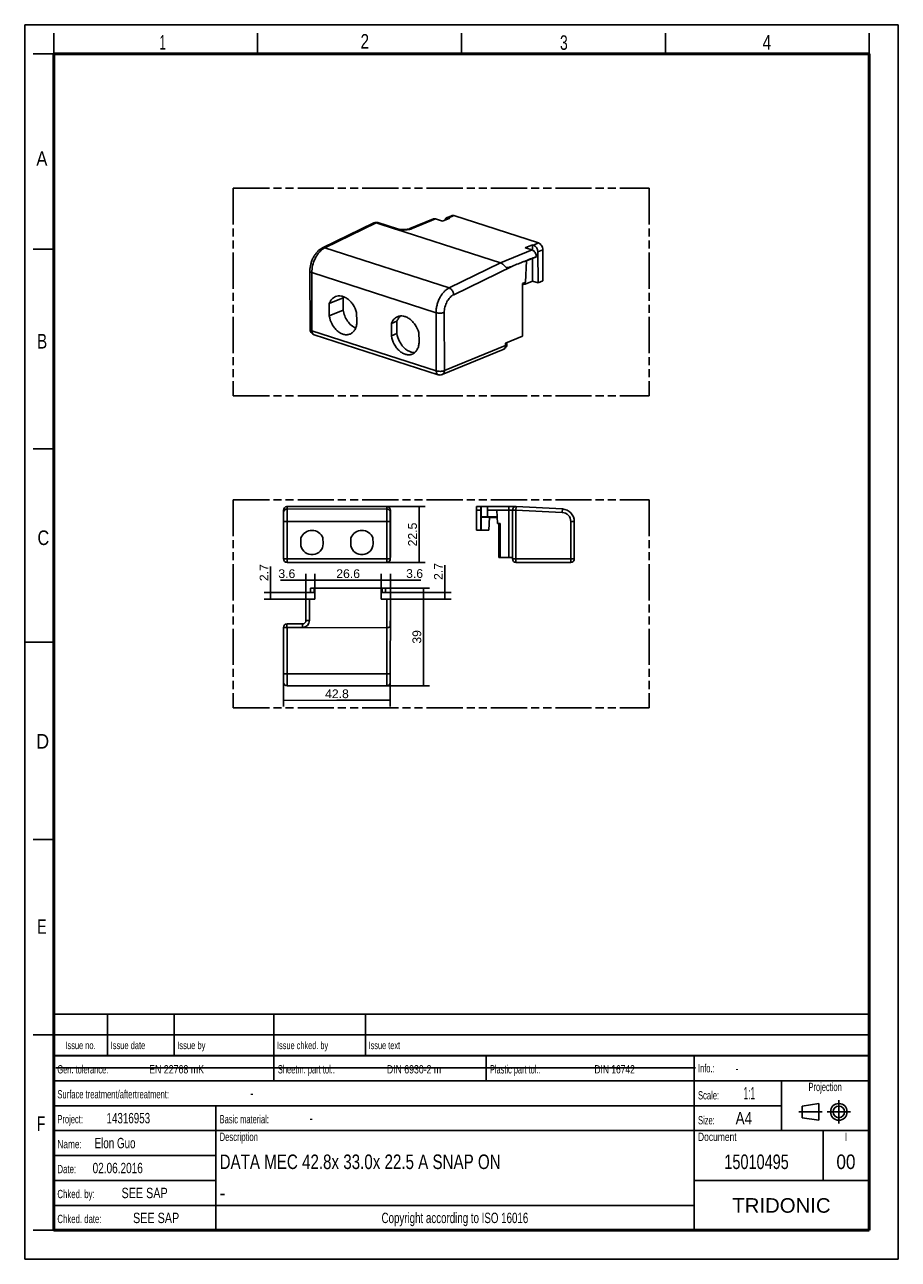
# Model space of a CAD drawing. Header units: millimetres. Extents: x 0 to 210, y 0 to 297.
import ezdxf
from ezdxf.enums import TextEntityAlignment as Align

# ---------------------------------------------------------------- set-up
doc = ezdxf.new("R2010")
doc.units = ezdxf.units.MM
doc.header["$LTSCALE"] = 19.36
doc.linetypes.add('CENTER', pattern=[0.6, 0.375, -0.075, 0.075, -0.075])
doc.linetypes.add('PHANTOM', pattern=[0.8, 0.45, -0.05, 0.1, -0.05, 0.1, -0.05])
doc.layers.get('0').update_dxf_attribs({"linetype": 'CONTINUOUS'})
for name, color, linetype in [('DEFAULT_1', 7, 'CENTER'), ('DEFAULT_3', 7, 'PHANTOM'), ('Z_DIM_2D', 7, 'CONTINUOUS'), ('Z_NOTICE', 7, 'CONTINUOUS')]:
    doc.layers.add(name, color=color, linetype=linetype)
doc.styles.get("Standard").update_dxf_attribs({"font": 'txt', "width": 0.7})
doc.styles.add('TEXTSTYLE_2', font='txt', dxfattribs={"width": 0.75})
doc.styles.add('TEXTSTYLE_3', font='helveticaneueltw1g-ltcn.otf')
doc.styles.add('TEXTSTYLE_4', font='arial.ttf')
doc.dimstyles.new('DIMSTYLE_1', dxfattribs={"dimtxt": 2.1, "dimasz": 3.5, "dimexe": 1.5, "dimexo": 0, "dimgap": 0.525, "dimtad": 1, "dimdec": 0, "dimlfac": 1.666667, "dimdsep": 46, "dimtxsty": 'TEXTSTYLE_3', "dimcen": 0.09, "dimclrt": 5, "dimadec": 0, "dimazin": 0, "dimtp": 0.3, "dimtm": 0.3, "dimtfac": 1, "dimtdec": 0, "dimtofl": 0, "dimtmove": 0, "dimatfit": 3, "dimfxl": 1, "dimtolj": 1, "dimarcsym": 0})
doc.dimstyles.new('DIMSTYLE_2', dxfattribs={"dimtxt": 2.1, "dimasz": 3.5, "dimexe": 1.5, "dimexo": 0, "dimgap": 0.525, "dimtad": 1, "dimdec": 1, "dimlfac": 1.666667, "dimdsep": 46, "dimtxsty": 'TEXTSTYLE_3', "dimcen": 0.09, "dimclrt": 5, "dimadec": 0, "dimazin": 0, "dimtp": 0.3, "dimtm": 0.3, "dimtfac": 1, "dimtdec": 1, "dimtofl": 0, "dimtmove": 0, "dimatfit": 3, "dimfxl": 1, "dimtolj": 1, "dimarcsym": 0})
doc.dimstyles.new('DIMSTYLE_3', dxfattribs={"dimtxt": 2.1, "dimasz": 3.5, "dimexe": 1.5, "dimexo": 0, "dimgap": 0.525, "dimtad": 1, "dimdec": 1, "dimlfac": 1.666667, "dimdsep": 46, "dimtxsty": 'TEXTSTYLE_3', "dimcen": 0.09, "dimclrt": 5, "dimadec": 0, "dimazin": 0, "dimtp": 0.1, "dimtm": 0.1, "dimtfac": 1, "dimtdec": 1, "dimtofl": 0, "dimtmove": 0, "dimatfit": 3, "dimfxl": 1, "dimtolj": 1, "dimarcsym": 0})
doc.dimstyles.new('DIMSTYLE_4', dxfattribs={"dimtxt": 2.1, "dimasz": 3.5, "dimexe": 1.5, "dimexo": 0, "dimgap": 0.525, "dimtad": 1, "dimdec": 1, "dimlfac": 1.666667, "dimdsep": 46, "dimtxsty": 'TEXTSTYLE_3', "dimcen": 0.09, "dimclrt": 5, "dimadec": 0, "dimazin": 0, "dimtp": 0.2, "dimtm": 0.2, "dimtfac": 1, "dimtdec": 1, "dimtofl": 0, "dimtmove": 0, "dimatfit": 3, "dimfxl": 1, "dimtolj": 1, "dimarcsym": 0})

# ---------------------------------------------------------------- blocks, each defined once
blk = doc.blocks.new('PROJEKTIONSMETHODE_BL0', base_point=(192.31, 35.47))
at = {"color": 2, "linetype": 'CONTINUOUS'}
for p, q in [((186.91, 36.87), (190.91, 37.47)), ((186.91, 34.07), (186.91, 36.87)), ((190.91, 37.47), (190.91, 33.47)), ((190.91, 33.47), (186.91, 34.07))]:
    blk.add_line(p, q, dxfattribs=at)
for radius in [2, 1.4]:
    blk.add_circle((195.71, 35.47), radius, dxfattribs=at)
at = {"layer": 'DEFAULT_1', "color": 2, "linetype": 'CENTER'}
for p, q in [((195.71, 38.27), (195.71, 32.67)), ((191.71, 35.47), (186.11, 35.47)), ((192.91, 35.47), (198.5, 35.47))]:
    blk.add_line(p, q, dxfattribs=at)
blk = doc.blocks.new('*D0')
at = {"layer": 'Z_DIM_2D', "color": 2, "linetype": 'CONTINUOUS'}
for p, q in [((85.93, 161.48), (97.34, 161.48)), ((95.84, 161.48), (95.84, 149.73)), ((95.84, 137.97), (95.84, 149.73)), ((87.04, 137.97), (97.34, 137.97))]:
    blk.add_line(p, q, dxfattribs=at)
at = {"layer": 'Z_DIM_2D', "color": 5, "linetype": 'CONTINUOUS', "style": 'TEXTSTYLE_3'}
blk.add_text('39', height=2.1, rotation=90, dxfattribs=at).set_placement((95.31, 149.73), align=Align.CENTER)
blk = doc.blocks.new('_NONE')
blk = doc.blocks.new('*D1')
at = {"layer": 'Z_DIM_2D', "color": 2, "linetype": 'CONTINUOUS'}
for p, q in [((62.22, 140.86), (62.23, 132.96)), ((87.88, 140.86), (87.89, 132.98)), ((62.23, 134.46), (75.06, 134.47)), ((87.89, 134.48), (75.06, 134.47))]:
    blk.add_line(p, q, dxfattribs=at)
at = {"layer": 'Z_DIM_2D', "color": 5, "linetype": 'CONTINUOUS', "style": 'TEXTSTYLE_3'}
blk.add_text('42.8', height=2.1, dxfattribs=at).set_placement((75.06, 134.99), align=Align.CENTER)
blk = doc.blocks.new('*D2')
at = {"layer": 'Z_DIM_2D', "color": 2, "linetype": 'CONTINUOUS'}
for p, q in [((59.1, 159.59), (59.1, 166.67)), ((69.78, 160.39), (57.6, 160.39)), ((59.1, 160.39), (59.1, 159.59)), ((69.78, 158.8), (57.6, 158.8)), ((59.1, 158.8), (59.1, 159.59))]:
    blk.add_line(p, q, dxfattribs=at)
at = {"layer": 'Z_DIM_2D', "color": 5, "linetype": 'CONTINUOUS', "style": 'TEXTSTYLE_3'}
blk.add_text('2.7', height=2.1, rotation=90, dxfattribs=at).set_placement((58.58, 163.14))
blk = doc.blocks.new('*D3')
at = {"layer": 'Z_DIM_2D', "color": 2, "linetype": 'CONTINUOUS'}
for p, q in [((68.7, 163.37), (61.52, 163.37)), ((67.61, 158.8), (67.61, 164.87)), ((67.61, 163.37), (68.7, 163.37)), ((69.78, 163.37), (68.7, 163.37)), ((69.78, 158.8), (69.78, 164.87))]:
    blk.add_line(p, q, dxfattribs=at)
at = {"layer": 'Z_DIM_2D', "color": 5, "linetype": 'CONTINUOUS', "style": 'TEXTSTYLE_3'}
blk.add_text('3.6', height=2.1, dxfattribs=at).set_placement((65.05, 163.89), align=Align.RIGHT)
blk = doc.blocks.new('*D4')
at = {"layer": 'Z_DIM_2D', "color": 2, "linetype": 'CONTINUOUS'}
for p, q in [((87.05, 181.08), (96.3, 181.08)), ((94.8, 181.08), (94.8, 174.36)), ((94.8, 167.64), (94.8, 174.36)), ((87.04, 167.64), (96.3, 167.64))]:
    blk.add_line(p, q, dxfattribs=at)
at = {"layer": 'Z_DIM_2D', "color": 5, "linetype": 'CONTINUOUS', "style": 'TEXTSTYLE_3'}
blk.add_text('22.5', height=2.1, rotation=90, dxfattribs=at).set_placement((94.27, 174.36), align=Align.CENTER)
blk = doc.blocks.new('*D5')
at = {"layer": 'Z_DIM_2D', "color": 2, "linetype": 'CONTINUOUS'}
for p, q in [((69.78, 160.39), (69.78, 164.87)), ((69.78, 163.37), (77.75, 163.37)), ((85.72, 163.37), (77.75, 163.37)), ((85.72, 160.39), (85.72, 164.87))]:
    blk.add_line(p, q, dxfattribs=at)
at = {"layer": 'Z_DIM_2D', "color": 5, "linetype": 'CONTINUOUS', "style": 'TEXTSTYLE_3'}
blk.add_text('26.6', height=2.1, dxfattribs=at).set_placement((77.75, 163.89), align=Align.CENTER)
blk = doc.blocks.new('*D6')
at = {"layer": 'Z_DIM_2D', "color": 2, "linetype": 'CONTINUOUS'}
for p, q in [((101.01, 159.59), (101.01, 166.95)), ((85.72, 160.39), (102.51, 160.39)), ((101.01, 160.39), (101.01, 159.59)), ((85.72, 158.8), (102.51, 158.8)), ((101.01, 158.8), (101.01, 159.59))]:
    blk.add_line(p, q, dxfattribs=at)
at = {"layer": 'Z_DIM_2D', "color": 5, "linetype": 'CONTINUOUS', "style": 'TEXTSTYLE_3'}
blk.add_text('2.7', height=2.1, rotation=90, dxfattribs=at).set_placement((100.49, 163.43))
blk = doc.blocks.new('*D7')
at = {"layer": 'Z_DIM_2D', "color": 2, "linetype": 'CONTINUOUS'}
for p, q in [((85.72, 163.4), (80.72, 163.4)), ((80.72, 163.4), (86.81, 163.4)), ((85.72, 160.39), (85.72, 164.9)), ((95.22, 163.39), (86.81, 163.4)), ((87.9, 158.8), (87.9, 164.89)), ((87.9, 163.39), (95.22, 163.39))]:
    blk.add_line(p, q, dxfattribs=at)
at = {"layer": 'Z_DIM_2D', "color": 5, "linetype": 'CONTINUOUS', "style": 'TEXTSTYLE_3'}
blk.add_text('3.6', height=2.1, dxfattribs=at).set_placement((91.69, 163.92))

msp = doc.modelspace()

# ---------------------------------------------------------------- linework, layer by layer
at = {"color": 2, "linetype": 'CONTINUOUS'}
for p, q in [((0, 0), (0, 297)), ((0, 297), (210, 297)), ((210, 0), (210, 297)), ((7, 290), (7, 295)), ((56, 290), (56, 295)), ((105, 290), (105, 295)), ((154, 290), (154, 295)), ((203, 290), (203, 295)), ((7, 290), (2, 290)), ((7, 243), (2, 243)), ((7, 195), (2, 195)), ((0, 148.5), (7, 148.5)), ((7, 101), (2, 101)), ((6.914, 48.96), (6.914, 58.96)), ((6.914, 58.96), (202.914, 58.96)), ((19.914, 48.96), (19.914, 58.96)), ((35.914, 48.96), (35.914, 58.96)), ((59.914, 48.96), (59.914, 58.96)), ((81.914, 48.96), (81.914, 58.96)), ((202.914, 48.96), (202.914, 58.96)), ((7, 54), (2, 54)), ((6.914, 53.96), (202.914, 53.96)), ((6.914, 6.96), (6.914, 48.96)), ((6.914, 48.96), (202.914, 48.96)), ((6.914, 48.96), (202.914, 48.96)), ((59.914, 42.96), (59.914, 48.96)), ((110.914, 42.96), (110.914, 48.96)), ((160.914, 6.96), (160.914, 48.96)), ((202.914, 6.96), (202.914, 48.96)), ((6.914, 42.96), (202.914, 42.96)), ((181.914, 30.96), (181.914, 42.96)), ((6.914, 36.96), (181.914, 36.96)), ((45.914, 6.96), (45.914, 36.96)), ((6.914, 30.96), (202.914, 30.96)), ((191.914, 18.96), (191.914, 30.96)), ((6.914, 24.96), (45.914, 24.96)), ((6.914, 18.96), (45.914, 18.96)), ((160.914, 18.96), (202.914, 18.96)), ((6.914, 12.96), (160.914, 12.96)), ((7, 7), (2, 7)), ((6.914, 6.96), (202.914, 6.96)), ((0, 0), (210, 0))]:
    msp.add_line(p, q, dxfattribs=at)
at = {"color": 7, "linetype": 'CONTINUOUS'}
for p, q in [((92.587, 247.935), (98.253, 250.277)), ((98.784, 250.286), (100.442, 249.751)), ((100.442, 249.751), (102.206, 250.481)), ((101.426, 250.558), (102.626, 251.054)), ((101.949, 250.564), (101.949, 250.375)), ((102.206, 250.481), (101.949, 250.564)), ((103.157, 251.063), (123.521, 244.489)), ((71.593, 243.292), (83.923, 249.304)), ((84.461, 249.316), (114.372, 239.677)), ((84.895, 249.398), (89.599, 247.88)), ((122.051, 244.071), (120.291, 243.344)), ((122.313, 243.99), (122.051, 244.071)), ((122.051, 244.071), (122.055, 242.764)), ((120.291, 243.344), (121.955, 242.806)), ((123.005, 241.166), (120.591, 240.17)), ((122.06, 240.776), (122.075, 235.322)), ((123.379, 242.356), (123.399, 234.91)), ((124.571, 242.849), (124.591, 235.402)), ((68.588, 223.757), (68.55, 237.746)), ((120.418, 235.072), (120.592, 240.17)), ((119.65, 234.755), (120.418, 235.072)), ((119.684, 222.078), (119.65, 234.755)), ((119.959, 234.464), (119.947, 234.878)), ((120.292, 234.601), (120.291, 235.02)), ((120.315, 234.594), (120.313, 235.029)), ((122.075, 235.322), (120.315, 234.594)), ((123.399, 234.91), (122.075, 235.322)), ((124.591, 235.402), (123.399, 234.91)), ((119.959, 234.464), (119.65, 234.563)), ((119.959, 234.464), (120.292, 234.601)), ((120.292, 234.601), (120.315, 234.594)), ((73.211, 229.922), (73.206, 226.973)), ((73.211, 229.922), (76.534, 231.296)), ((76.534, 231.296), (76.529, 228.346)), ((73.206, 226.973), (76.529, 228.346)), ((79.862, 225.581), (79.778, 227.803)), ((88.156, 225.098), (88.151, 222.148)), ((88.156, 225.098), (89.485, 225.647)), ((89.485, 225.647), (89.48, 222.698)), ((94.807, 220.756), (94.722, 222.978)), ((99.418, 212.789), (69.558, 222.428)), ((88.151, 222.148), (89.48, 222.698)), ((119.684, 222.078), (115.584, 220.386)), ((115.914, 220.163), (115.913, 220.522)), ((115.041, 218.876), (100.382, 212.827)), ((62.212, 168.481), (62.212, 180.24)), ((62.223, 168.481), (62.221, 179.656)), ((62.991, 181.078), (87.051, 181.078)), ((87.882, 179.655), (87.88, 168.481)), ((87.897, 180.238), (87.892, 180.323)), ((87.894, 168.829), (87.895, 180.238)), ((87.897, 180.238), (87.895, 180.238)), ((108.601, 181.078), (108.601, 175.438)), ((108.601, 181.078), (118.025, 181.078)), ((109.678, 180.238), (109.678, 175.438)), ((109.692, 181.078), (109.692, 175.438)), ((113.539, 178.659), (109.692, 178.588)), ((109.692, 178.578), (113.54, 178.65)), ((111.695, 178.558), (109.692, 178.558)), ((111.285, 178.617), (111.285, 181.078)), ((113.461, 180.238), (111.285, 180.238)), ((111.586, 175.438), (111.695, 178.558)), ((111.691, 178.438), (113.543, 178.438)), ((113.631, 177.001), (113.461, 180.238)), ((113.546, 178.327), (113.539, 178.659)), ((113.546, 178.327), (113.562, 178.31)), ((113.563, 178.301), (113.546, 178.317)), ((117.241, 168.481), (117.241, 180.238)), ((118.081, 181.078), (118.146, 181.078)), ((129.27, 180.495), (118.146, 181.078)), ((129.226, 179.656), (129.27, 180.495)), ((87.88, 177.498), (87.04, 177.498)), ((87.894, 177.001), (87.895, 177.001)), ((111.586, 175.438), (108.601, 175.438)), ((113.631, 177.001), (114.324, 177.001)), ((113.983, 177.001), (113.983, 168.829)), ((114.324, 168.829), (114.324, 177.001)), ((132.113, 168.481), (132.113, 177.499)), ((66.415, 173.57), (66.405, 171.666)), ((71.751, 172.154), (71.688, 173.57)), ((78.415, 173.57), (78.405, 171.666)), ((83.751, 172.154), (83.688, 173.57)), ((62.212, 168.481), (62.223, 168.481)), ((63.052, 167.641), (87.051, 167.641)), ((87.879, 168.447), (87.88, 168.481)), ((87.891, 168.481), (87.88, 168.481)), ((87.891, 168.481), (87.891, 168.829)), ((114.294, 168.829), (113.983, 168.829)), ((117.241, 168.829), (114.324, 168.829)), ((118.081, 167.641), (131.273, 167.641)), ((68.736, 160.406), (68.736, 161.482)), ((68.736, 161.482), (86.767, 161.482)), ((69.576, 160.391), (68.736, 160.406)), ((69.782, 160.391), (69.576, 160.391)), ((69.782, 158.798), (69.782, 160.391)), ((86.767, 160.406), (85.721, 160.387)), ((85.721, 160.387), (85.721, 158.798)), ((86.767, 161.482), (86.767, 160.406)), ((67.611, 153.682), (67.611, 158.798)), ((67.611, 158.798), (69.782, 158.798)), ((85.721, 158.798), (87.897, 158.798)), ((87.897, 158.798), (87.88, 138.81)), ((62.215, 152.069), (62.212, 152.026)), ((62.212, 152.026), (62.212, 152.001)), ((62.223, 138.81), (62.212, 152.001)), ((63.052, 152.842), (66.771, 152.842)), ((63.052, 151.938), (87.051, 151.958)), ((87.04, 137.971), (63.063, 137.971)), ((7.468, 46.042), (161.268, 46.042))]:
    msp.add_line(p, q, dxfattribs=at)
at = {"color": 9, "linetype": 'CONTINUOUS'}
for p, q in [((93.118, 247.944), (98.784, 250.286)), ((101.949, 250.564), (103.157, 251.063)), ((72.154, 243.315), (84.461, 249.316)), ((89.165, 247.85), (84.457, 249.37)), ((123.521, 244.489), (122.313, 243.99)), ((102.019, 233.672), (72.154, 243.315)), ((114.379, 239.675), (121.955, 242.806)), ((124.571, 242.849), (123.379, 242.356)), ((114.372, 239.677), (102.019, 233.672)), ((117.247, 238.922), (103.117, 232.053)), ((69.057, 223.376), (69.02, 237.365)), ((98.881, 227.724), (69.02, 237.365)), ((98.881, 227.724), (98.918, 213.736)), ((100.856, 227.77), (100.894, 213.783)), ((68.588, 223.757), (68.588, 223.756)), ((98.918, 213.736), (69.057, 223.376)), ((115.585, 219.846), (100.894, 213.783)), ((115.585, 219.846), (115.584, 220.386)), ((62.221, 179.656), (62.212, 180.24)), ((63.061, 180.495), (63.052, 181.078)), ((87.042, 180.494), (63.061, 180.495)), ((87.042, 180.494), (87.04, 177.498)), ((87.051, 181.078), (87.042, 180.494)), ((87.892, 180.323), (87.882, 179.655)), ((109.678, 180.238), (108.601, 180.238)), ((113.461, 180.238), (117.241, 180.238)), ((116.401, 181.078), (116.401, 168.829)), ((117.241, 180.24), (118.082, 180.24)), ((118.081, 167.641), (118.082, 180.24)), ((118.082, 180.24), (118.125, 181.076)), ((129.226, 179.656), (118.082, 180.24)), ((62.223, 177.499), (87.04, 177.498)), ((63.063, 167.641), (63.063, 177.499)), ((87.04, 177.498), (87.04, 167.641)), ((114.011, 168.829), (114.011, 177.001)), ((114.281, 168.829), (114.281, 177.001)), ((131.273, 177.499), (132.113, 177.499)), ((131.273, 167.641), (131.273, 177.499)), ((62.223, 168.481), (87.88, 168.481)), ((114.011, 168.841), (113.983, 168.841)), ((114.294, 168.841), (114.281, 168.841)), ((117.241, 168.481), (132.113, 168.481)), ((69.576, 160.391), (69.576, 161.482)), ((85.927, 161.482), (85.927, 160.391)), ((68.451, 153.682), (68.451, 158.798)), ((87.057, 151.958), (87.057, 158.798)), ((66.771, 152.002), (62.991, 152.002)), ((63.061, 140.814), (63.052, 151.938)), ((66.771, 152.842), (66.771, 152.002)), ((67.611, 153.682), (68.451, 153.682)), ((87.051, 151.958), (87.042, 140.814)), ((87.042, 140.814), (63.061, 140.814)), ((87.042, 140.814), (87.04, 137.971))]:
    msp.add_line(p, q, dxfattribs=at)
at = {"color": 7, "linetype": 'CONTINUOUS'}
for points, const_width in [([(7, 7), (7, 290)], 0.7), ([(7, 290), (203, 290)], 0.7), ([(203, 7), (203, 290)], 0.7), ([(7, 49), (203, 49)], 0.5), ([(7, 7), (203, 7)], 0.7)]:
    msp.add_lwpolyline(points, dxfattribs=dict(at, const_width=const_width))
msp.add_lwpolyline([(115.041, 218.876), (115.067, 218.887), (115.255, 218.986), (115.424, 219.109), (115.572, 219.254), (115.696, 219.418), (115.793, 219.597), (115.862, 219.786), (115.903, 219.98), (115.914, 220.163)], dxfattribs=at)
for centre, radius, start, end in [((84.539, 248.039), 1.407, 100.77043, 115.95634), ((84.536, 248.047), 1.399, 92.91491, 100.73067), ((84.536, 248.039), 1.407, 77.20961, 92.87979), ((84.722, 248.864), 0.561, 72.11, 77.15092), ((79.906, 230.078), 3.586, 155.64518, 160.14009), ((69.988, 223.761), 1.4, 180.16729, 252.19238), ((99.848, 214.122), 1.401, 252.11896, 292.40132), ((63.052, 180.24), 0.84, 94.17725, 179.99727), ((63.061, 179.655), 0.84, 89.96168, 179.95183), ((87.057, 180.238), 0.84, 5.82183, 90.00001), ((118.081, 180.238), 0.84, 90, 180), ((129.113, 177.499), 3, 360, 87.00045), ((69.051, 172.498), 2.846, 22.13136, 157.86864), ((81.051, 172.498), 2.846, 22.13136, 157.86864), ((69.051, 172.201), 2.7, 191.43653, 359), ((81.051, 172.201), 2.7, 191.43653, 359.00001), ((63.052, 168.481), 0.84, 180, 270), ((63.063, 168.481), 0.84, 180, 270), ((87.04, 168.481), 0.84, 270, 357.65962), ((87.051, 168.481), 0.84, 269.99765, 360), ((118.081, 168.481), 0.84, 180, 270), ((131.273, 168.481), 0.84, 270, 360), ((63.052, 152.002), 0.84, 89.99999, 180.04779), ((63.052, 152.002), 0.0612, 179.99999, 225.92843), ((66.771, 153.682), 0.84, 269.99999, 359.99999), ((63.063, 138.811), 0.84, 180.04779, 269.99999), ((87.04, 138.811), 0.84, 269.99999, 359.95219)]:
    msp.add_arc(centre, radius, start, end, dxfattribs=at)
at = {"color": 9, "linetype": 'CONTINUOUS'}
for centre, radius, start, end in [((84.202, 248.732), 0.637, 112.96638, 116.00613), ((91.45, 252.359), 4.725, 283.70122, 284.47338), ((114.751, 219.579), 0.761, 292.41739, 297.36529), ((63.052, 180.236), 0.843, 94.17787, 100.15512), ((63.052, 180.245), 0.834, 92.90146, 94.17075), ((87.042, 179.654), 0.84, 0.06007, 90.01944), ((129.113, 177.499), 2.16, 359.99903, 86.98184), ((66.771, 153.682), 1.68, 269.99999, 359.99999)]:
    msp.add_arc(centre, radius, start, end, dxfattribs=at)
at = {"color": 7, "linetype": 'CONTINUOUS'}
for centre, major_axis, ratio, start_param, end_param in [((102.225, 256.671), (17.792, 7.333), 0.0369753, 3.1345211, 3.1852214), ((122.316, 242.687), (-0.552, 1.287), 0.7058414, -2.1132386, -0.5424423), ((63.039, 167.99), (0.013, -16.053), 0.0523281, -0.0507003, 0)]:
    msp.add_ellipse(centre, major_axis=major_axis, ratio=ratio, start_param=start_param, end_param=end_param, dxfattribs=at)
for points, knots in [([(98.253, 250.277), (98.333, 250.31), (98.515, 250.346), (98.696, 250.315), (98.784, 250.286)], [0, 0, 0, 0, 0.4836854, 1, 1, 1, 1]), ([(101.426, 250.558), (101.371, 250.535), (101.265, 250.473), (101.083, 250.289), (101, 250.101), (100.966, 249.97)], [0, 0, 0, 0, 0.2315047, 0.4719822, 1, 1, 1, 1]), ([(101.949, 250.564), (101.862, 250.593), (101.684, 250.625), (101.505, 250.591), (101.426, 250.558)], [0, 0, 0, 0, 0.5168192, 1, 1, 1, 1]), ([(102.626, 251.054), (102.706, 251.087), (102.888, 251.123), (103.069, 251.092), (103.157, 251.063)], [0, 0, 0, 0, 0.4836854, 1, 1, 1, 1]), ([(84.457, 249.37), (84.453, 249.369), (84.441, 249.364), (84.429, 249.351), (84.431, 249.343)], [0, 0, 0, 0, 0.3443889, 1, 1, 1, 1]), ([(84.457, 249.37), (84.52, 249.396), (84.65, 249.432), (84.785, 249.425), (84.847, 249.411)], [0, 0, 0, 0, 0.5169038, 1, 1, 1, 1]), ([(92.587, 247.935), (92.505, 247.901), (92.309, 247.838), (91.833, 247.735), (91.147, 247.676), (90.447, 247.706), (89.929, 247.789), (89.7, 247.847), (89.599, 247.88)], [0, 0, 0, 0, 0.0873088, 0.2035577, 0.481046, 0.7669378, 0.894537, 1, 1, 1, 1]), ([(123.521, 244.489), (123.667, 244.442), (123.955, 244.268), (124.287, 243.874), (124.511, 243.385), (124.57, 243.025), (124.571, 242.849)], [0, 0, 0, 0, 0.2242584, 0.4766081, 0.7419721, 1, 1, 1, 1]), ([(68.55, 237.746), (68.549, 238.311), (68.664, 239.169), (69.014, 240.256), (69.372, 241.035), (69.816, 241.75), (70.495, 242.573), (71.133, 243.067), (71.595, 243.292)], [0, 0, 0, 0, 0.2562722, 0.3869766, 0.516772, 0.6438677, 0.7670161, 1, 1, 1, 1]), ([(71.595, 243.293), (71.677, 243.333), (71.868, 243.378), (72.06, 243.345), (72.154, 243.315)], [0, 0, 0, 0, 0.4794266, 1, 1, 1, 1]), ([(123.005, 241.166), (122.99, 241.16), (122.96, 241.154), (122.914, 241.148), (122.87, 241.131), (122.826, 241.115), (122.78, 241.099), (122.72, 241.078), (122.646, 241.051), (122.556, 241.017), (122.436, 240.973), (122.286, 240.916), (122.106, 240.847), (121.866, 240.755), (121.566, 240.638), (121.206, 240.498), (120.726, 240.309), (120.126, 240.072), (119.406, 239.786), (118.447, 239.403), (117.727, 239.114), (117.247, 238.922)], [0, 0, 0, 0, 0.0074375, 0.0147656, 0.0224306, 0.0301958, 0.0378918, 0.0455958, 0.0610874, 0.0765979, 0.0921336, 0.1232518, 0.154415, 0.18561, 0.2480676, 0.3105891, 0.3731561, 0.4983862, 0.623707, 0.7490924, 1, 1, 1, 1]), ([(121.955, 242.806), (122.101, 242.759), (122.389, 242.585), (122.721, 242.191), (122.945, 241.702), (123.004, 241.343), (123.005, 241.166)], [0, 0, 0, 0, 0.2242584, 0.4766081, 0.7419721, 1, 1, 1, 1]), ([(117.247, 238.922), (117.134, 238.876), (116.907, 238.787), (116.565, 238.665), (116.277, 238.582), (116.043, 238.55), (115.892, 238.559), (115.775, 238.6), (115.655, 238.671), (115.514, 238.803), (115.356, 238.989), (115.183, 239.175), (114.998, 239.349), (114.8, 239.499), (114.587, 239.604), (114.441, 239.654), (114.371, 239.677)], [0, 0, 0, 0, 0.1102874, 0.2195282, 0.3268283, 0.3795351, 0.4325678, 0.4604564, 0.4905366, 0.5581385, 0.6332653, 0.710608, 0.7870978, 0.8614169, 0.9336951, 1, 1, 1, 1]), ([(74.687, 231.583), (74.906, 231.673), (75.386, 231.788), (76.145, 231.738), (76.913, 231.479), (77.655, 231.026), (78.343, 230.402), (79.155, 229.371), (79.586, 228.448), (79.778, 227.803)], [0, 0, 0, 0, 0.1009165, 0.2064607, 0.3199407, 0.4427495, 0.5744834, 0.7133196, 1, 1, 1, 1]), ([(73.211, 229.922), (73.281, 230.115), (73.447, 230.479), (73.786, 230.956), (74.2, 231.335), (74.521, 231.514), (74.687, 231.583)], [0, 0, 0, 0, 0.2687259, 0.5225196, 0.7644441, 1, 1, 1, 1]), ([(73.206, 226.973), (73.316, 226.275), (73.665, 225.252), (74.422, 224.08), (75.104, 223.346), (75.866, 222.797), (76.671, 222.464), (77.476, 222.373), (77.989, 222.485), (78.219, 222.581)], [0, 0, 0, 0, 0.2822059, 0.422166, 0.5558935, 0.6805732, 0.79501, 0.9002711, 1, 1, 1, 1]), ([(76.529, 228.346), (76.603, 227.874), (76.866, 226.943), (77.542, 225.689), (78.442, 224.67), (79.183, 224.186), (79.564, 224.025)], [0, 0, 0, 0, 0.2619106, 0.5242463, 0.7735873, 1, 1, 1, 1]), ([(88.156, 225.098), (88.225, 225.29), (88.392, 225.654), (88.731, 226.132), (89.145, 226.51), (89.466, 226.69), (89.631, 226.758)], [0, 0, 0, 0, 0.2687259, 0.5225196, 0.7644441, 1, 1, 1, 1]), ([(90.338, 226.927), (90.149, 226.765), (89.804, 226.369), (89.576, 225.899), (89.485, 225.647)], [0, 0, 0, 0, 0.4817516, 1, 1, 1, 1]), ([(89.631, 226.758), (89.85, 226.849), (90.33, 226.964), (91.089, 226.914), (91.857, 226.655), (92.6, 226.202), (93.288, 225.578), (94.099, 224.547), (94.53, 223.623), (94.722, 222.978)], [0, 0, 0, 0, 0.1009165, 0.2064607, 0.3199407, 0.4427495, 0.5744834, 0.7133196, 1, 1, 1, 1]), ([(100.856, 227.77), (100.791, 227.743), (100.647, 227.696), (100.326, 227.625), (99.889, 227.585), (99.37, 227.609), (99.033, 227.675), (98.881, 227.724)], [0, 0, 0, 0, 0.1060562, 0.2257273, 0.4902877, 0.7600737, 1, 1, 1, 1]), ([(78.219, 222.581), (78.342, 222.631), (78.581, 222.757), (79.018, 223.1), (79.464, 223.697), (79.786, 224.586), (79.858, 225.24), (79.862, 225.581)], [0, 0, 0, 0, 0.1105101, 0.2228961, 0.4588455, 0.7173324, 1, 1, 1, 1]), ([(88.151, 222.148), (88.26, 221.451), (88.61, 220.427), (89.366, 219.255), (90.049, 218.521), (90.811, 217.972), (91.615, 217.64), (92.421, 217.548), (92.933, 217.661), (93.164, 217.756)], [0, 0, 0, 0, 0.2822059, 0.422166, 0.5558935, 0.6805732, 0.79501, 0.9002711, 1, 1, 1, 1]), ([(89.48, 222.698), (89.576, 222.085), (89.864, 221.182), (90.48, 220.113), (91.041, 219.409), (91.678, 218.834), (92.363, 218.414), (93.071, 218.167), (93.553, 218.128), (93.783, 218.142)], [0, 0, 0, 0, 0.2744494, 0.4116768, 0.544715, 0.6710425, 0.7890286, 0.8982813, 1, 1, 1, 1]), ([(93.164, 217.756), (93.287, 217.807), (93.526, 217.933), (93.963, 218.276), (94.408, 218.873), (94.731, 219.762), (94.803, 220.416), (94.807, 220.756)], [0, 0, 0, 0, 0.1105101, 0.2228961, 0.4588455, 0.7173324, 1, 1, 1, 1]), ([(109.692, 181.078), (109.692, 181.078), (109.691, 181.076), (109.691, 181.073), (109.69, 181.068), (109.689, 181.057), (109.688, 181.039), (109.687, 181.011), (109.685, 180.976), (109.684, 180.934), (109.683, 180.885), (109.681, 180.808), (109.68, 180.698), (109.679, 180.555), (109.678, 180.399), (109.678, 180.292), (109.678, 180.238)], [0, 0, 0, 0, 0.0014918, 0.0052203, 0.0113014, 0.0197378, 0.0436235, 0.076722, 0.118692, 0.1691132, 0.2275537, 0.2934412, 0.4448326, 0.6175613, 0.8052221, 1, 1, 1, 1]), ([(62.991, 152.002), (62.991, 152.109), (62.992, 152.265), (62.996, 152.464), (62.999, 152.573), (63.003, 152.65), (63.006, 152.699), (63.01, 152.741), (63.014, 152.776), (63.018, 152.804), (63.024, 152.824), (63.032, 152.841), (63.044, 152.842), (63.05, 152.842)], [0, 0, 0, 0, 0.3753829, 0.5449045, 0.6934299, 0.7580077, 0.8152926, 0.8647572, 0.9059761, 0.9386577, 0.9628406, 0.9794304, 1, 1, 1, 1]), ([(87.892, 153.605), (87.892, 153.502), (87.892, 153.297), (87.891, 152.989), (87.888, 152.734), (87.881, 152.532), (87.871, 152.357), (87.825, 152.146), (87.592, 152.039), (87.389, 152.01), (87.203, 151.971), (87.102, 151.957), (87.051, 151.957)], [0, 0, 0, 0, 0.1379503, 0.2757939, 0.4130696, 0.4807513, 0.5462101, 0.6515555, 0.7453089, 0.864134, 0.9312532, 1, 1, 1, 1]), ([(62.221, 140.857), (62.221, 140.855), (62.228, 140.851), (62.239, 140.848), (62.26, 140.843), (62.302, 140.838), (62.372, 140.831), (62.475, 140.825), (62.601, 140.82), (62.744, 140.816), (62.9, 140.814), (63.007, 140.814), (63.061, 140.814)], [0, 0, 0, 0, 0.0070063, 0.0222065, 0.0464285, 0.0796879, 0.1720815, 0.2961223, 0.4470183, 0.6191021, 0.8060169, 1, 1, 1, 1])]:
    msp.add_open_spline(points, degree=3, knots=knots, dxfattribs=at)
at = {"color": 9, "linetype": 'CONTINUOUS'}
for points, knots in [([(83.953, 249.318), (84.025, 249.349), (84.187, 249.384), (84.35, 249.364), (84.431, 249.343)], [0, 0, 0, 0, 0.4826449, 1, 1, 1, 1]), ([(89.599, 247.88), (89.531, 247.901), (89.381, 247.918), (89.236, 247.88), (89.165, 247.85)], [0, 0, 0, 0, 0.4800668, 1, 1, 1, 1]), ([(89.766, 247.702), (89.713, 247.712), (89.51, 247.752), (89.31, 247.804), (89.165, 247.85)], [0, 0, 0, 0, 0.2634275, 1, 1, 1, 1]), ([(92.569, 247.769), (92.352, 247.716), (91.894, 247.636), (91.187, 247.587), (90.469, 247.604), (89.995, 247.661), (89.766, 247.702)], [0, 0, 0, 0, 0.2375053, 0.4933973, 0.7526741, 1, 1, 1, 1]), ([(92.587, 247.935), (92.667, 247.968), (92.849, 248.004), (93.03, 247.973), (93.118, 247.944)], [0, 0, 0, 0, 0.4836854, 1, 1, 1, 1]), ([(93.118, 247.944), (93.081, 247.929), (92.922, 247.867), (92.757, 247.817), (92.631, 247.784)], [0, 0, 0, 0, 0.2341872, 1, 1, 1, 1]), ([(69.02, 237.365), (69.019, 237.927), (69.161, 239.069), (69.632, 240.422), (70.176, 241.417), (70.645, 242.078), (71.166, 242.639), (71.552, 242.95), (71.749, 243.081)], [0, 0, 0, 0, 0.2569424, 0.521442, 0.6506281, 0.7745962, 0.8915121, 1, 1, 1, 1]), ([(71.749, 243.081), (71.782, 243.103), (71.913, 243.188), (72.05, 243.264), (72.154, 243.315)], [0, 0, 0, 0, 0.2558442, 1, 1, 1, 1]), ([(68.55, 237.746), (68.551, 237.709), (68.578, 237.626), (68.68, 237.524), (68.831, 237.434), (68.952, 237.387), (69.02, 237.365)], [0, 0, 0, 0, 0.1750623, 0.3904858, 0.6652403, 1, 1, 1, 1]), ([(102.019, 233.672), (101.8, 233.565), (101.365, 233.289), (100.774, 232.748), (100.235, 232.078), (99.766, 231.304), (99.382, 230.453), (99.098, 229.554), (98.923, 228.639), (98.88, 228.025), (98.881, 227.724)], [0, 0, 0, 0, 0.1042438, 0.2181845, 0.3407004, 0.4699668, 0.6034405, 0.7382174, 0.8714172, 1, 1, 1, 1]), ([(103.117, 232.053), (102.787, 231.893), (102.328, 231.523), (101.831, 230.906), (101.375, 230.154), (100.977, 229.106), (100.855, 228.211), (100.856, 227.77)], [0, 0, 0, 0, 0.2177653, 0.3405105, 0.4700038, 0.7382307, 1, 1, 1, 1]), ([(103.117, 232.053), (103.111, 232.138), (103.086, 232.312), (103.016, 232.57), (102.914, 232.823), (102.778, 233.059), (102.614, 233.269), (102.378, 233.498), (102.166, 233.625), (102.019, 233.672)], [0, 0, 0, 0, 0.1244196, 0.2549742, 0.3880907, 0.5208748, 0.6507478, 0.7751465, 1, 1, 1, 1]), ([(68.588, 223.756), (68.588, 223.719), (68.616, 223.636), (68.717, 223.534), (68.869, 223.445), (68.99, 223.398), (69.057, 223.376)], [0, 0, 0, 0, 0.1749507, 0.3904711, 0.6653092, 1, 1, 1, 1]), ([(69.558, 222.428), (69.482, 222.453), (69.334, 222.542), (69.174, 222.763), (69.078, 223.05), (69.058, 223.264), (69.057, 223.376)], [0, 0, 0, 0, 0.2092212, 0.4399779, 0.7037117, 1, 1, 1, 1]), ([(115.101, 218.904), (115.176, 218.943), (115.317, 219.049), (115.472, 219.272), (115.566, 219.545), (115.585, 219.744), (115.585, 219.846)], [0, 0, 0, 0, 0.227839, 0.4668904, 0.7237233, 1, 1, 1, 1]), ([(115.585, 219.846), (115.633, 219.866), (115.72, 219.908), (115.827, 219.984), (115.897, 220.069), (115.914, 220.134), (115.914, 220.163)], [0, 0, 0, 0, 0.3258618, 0.5968141, 0.8153413, 1, 1, 1, 1]), ([(100.894, 213.783), (100.828, 213.756), (100.684, 213.708), (100.364, 213.638), (99.926, 213.598), (99.408, 213.622), (99.071, 213.687), (98.918, 213.736)], [0, 0, 0, 0, 0.1060562, 0.2257273, 0.4902877, 0.7600737, 1, 1, 1, 1]), ([(99.418, 212.789), (99.343, 212.813), (99.194, 212.903), (99.035, 213.123), (98.938, 213.411), (98.918, 213.624), (98.918, 213.736)], [0, 0, 0, 0, 0.2092265, 0.4400025, 0.7037319, 1, 1, 1, 1]), ([(100.382, 212.827), (100.461, 212.859), (100.61, 212.958), (100.775, 213.183), (100.874, 213.467), (100.894, 213.675), (100.894, 213.783)], [0, 0, 0, 0, 0.2215146, 0.4574076, 0.7165653, 1, 1, 1, 1]), ([(63.063, 177.499), (63.063, 177.87), (63.063, 178.409), (63.063, 179.097), (63.063, 179.539), (63.063, 179.908), (63.062, 180.191), (63.064, 180.377), (63.061, 180.467), (63.061, 180.495)], [0, 0, 0, 0, 0.3710747, 0.5398716, 0.6892958, 0.8139563, 0.9093836, 0.9721497, 1, 1, 1, 1]), ([(62.212, 152.001), (62.212, 152), (62.218, 151.996), (62.229, 151.992), (62.248, 151.988), (62.263, 151.986), (62.272, 151.985)], [0, 0, 0, 0, 0.0891097, 0.2797882, 0.5834082, 1, 1, 1, 1]), ([(62.272, 151.985), (62.311, 151.98), (62.409, 151.973), (62.654, 151.961), (62.861, 151.958), (63.009, 151.958)], [0, 0, 0, 0, 0.1619529, 0.3957903, 1, 1, 1, 1]), ([(63.063, 137.971), (63.063, 137.971), (63.063, 137.972), (63.063, 137.974), (63.063, 137.979), (63.063, 137.985), (63.063, 137.992), (63.063, 138.006), (63.063, 138.027), (63.063, 138.057), (63.063, 138.094), (63.063, 138.137), (63.063, 138.207), (63.063, 138.31), (63.063, 138.452), (63.063, 138.616), (63.063, 138.801), (63.063, 139.006), (63.063, 139.313), (63.063, 139.73), (63.063, 140.26), (63.061, 140.626), (63.061, 140.814)], [0, 0, 0, 0, 0.0002979, 0.0011906, 0.0026766, 0.0047543, 0.0074222, 0.0106788, 0.0189519, 0.0295611, 0.0424834, 0.0576836, 0.0751255, 0.1165878, 0.166502, 0.2244062, 0.2897958, 0.3620677, 0.4405881, 0.6134372, 0.8021962, 1, 1, 1, 1]), ([(87.882, 140.857), (87.882, 140.85), (87.854, 140.838), (87.81, 140.834), (87.73, 140.829), (87.628, 140.824), (87.502, 140.819), (87.305, 140.814), (87.149, 140.813), (87.042, 140.814)], [0, 0, 0, 0, 0.0246346, 0.0820749, 0.1740257, 0.2976957, 0.4482426, 0.619936, 1, 1, 1, 1])]:
    msp.add_open_spline(points, degree=3, knots=knots, dxfattribs=at)
at = {"layer": 'DEFAULT_3', "color": 7, "linetype": 'PHANTOM'}
for p, q in [((50.129, 257.68), (50.129, 207.68)), ((50.129, 257.68), (150.129, 257.68)), ((150.129, 257.68), (150.129, 207.68)), ((50.129, 207.68), (150.129, 207.68)), ((50.129, 182.68), (50.129, 132.68)), ((50.129, 182.68), (150.129, 182.68)), ((150.129, 182.68), (150.129, 132.68)), ((50.129, 132.68), (150.129, 132.68))]:
    msp.add_line(p, q, dxfattribs=at)

# ---------------------------------------------------------------- block references
at = {"color": 2, "linetype": 'CONTINUOUS'}
msp.add_blockref('PROJEKTIONSMETHODE_BL0', (192.305, 35.47), dxfattribs=at)

# ---------------------------------------------------------------- texts
at = {"color": 5, "linetype": 'CONTINUOUS', "style": 'TEXTSTYLE_2'}
for s, width, p in [('1', 0.571429, (32.414, 291)), ('2', 0.785714, (80.731, 291.24)), ('3', 0.714286, (128.684, 290.943)), ('4', 0.785714, (177.383, 290.991)), ('A', 0.857143, (2.787, 263.048)), ('B', 0.785714, (2.959, 219.099)), ('C', 0.833333, (3.07, 171.834)), ('D', 0.904762, (2.807, 122.857)), ('E', 0.714286, (3.002, 78.302)), ('F', 0.714286, (2.922, 30.897))]:
    msp.add_text(s, height=3.5, dxfattribs=dict(at, width=width)).set_placement(p)
at = {"layer": 'Z_NOTICE', "color": 5, "linetype": 'CONTINUOUS', "style": 'TEXTSTYLE_2'}
for s, height, width, p in [('Issue no.', 1.8, 0.719577, (13.414, 50.56)), ('Projection', 2, 0.671429, (192.414, 40.46)), ('I', 2, 0.833333, (197.414, 28.46)), ('Copyright according to ISO 16016', 2.5, 0.700149, (103.414, 8.71))]:
    msp.add_text(s, height=height, dxfattribs=dict(at, width=width)).set_placement(p, align=Align.CENTER)
for s, height, width, p in [('Issue date ', 1.8, 0.725108, (20.664, 50.56)), ('Issue by ', 1.8, 0.732804, (36.664, 50.56)), ('Issue chked. by', 1.8, 0.711111, (60.664, 50.56)), ('Issue text ', 1.8, 0.712121, (82.664, 50.56)), ('Gen. tolerance:', 2, 0.669841, (7.851, 44.71)), ('EN 22768 mK', 2, 0.792208, (29.911, 44.71)), ('Sheetm. part tol.:', 2, 0.67328, (60.851, 44.71)), ('DIN 6930-2 m', 2, 0.78373, (87.053, 44.71)), ('Plastic part tol.:', 2, 0.642857, (111.851, 44.71)), ('DIN 16742', 2, 0.759259, (136.958, 44.71)), ('Info.: ', 2, 0.64966, (161.851, 44.96)), ('Surface treatment/aftertreatment: ', 2, 0.681373, (7.851, 38.71)), ('-', 2.5, 0.714286, (54.184, 38.71)), ('Scale:  ', 2, 0.684524, (161.851, 38.46)), ('1:1', 3, 0.5, (172.803, 38.46)), ('Project: ', 2, 0.656085, (7.851, 32.71)), ('14316953', 2.5, 0.705357, (19.661, 32.71)), ('Basic material: ', 2, 0.675595, (46.851, 32.71)), ('-', 2.5, 0.714286, (68.47, 32.71)), ('Size: ', 2, 0.678571, (161.851, 32.46)), (' A4', 3, 0.809524, (169.994, 32.46)), ('Description', 2, 0.688312, (46.851, 28.46)), ('Document', 2, 0.761905, (161.851, 28.46)), ('Name: ', 2, 0.746032, (7.851, 26.71)), ('Elon Guo', 2.5, 0.705357, (16.803, 26.71)), ('Date: ', 2, 0.706349, (7.851, 20.71)), ('02.06.2016', 2.5, 0.721429, (16.327, 20.71)), ('Chked. by: ', 2, 0.701299, (7.851, 14.71)), ('SEE SAP', 2.5, 0.77551, (23.28, 14.71)), ('Chked. date: ', 2, 0.699634, (7.851, 8.71)), ('SEE SAP', 2.5, 0.77551, (26.042, 8.71))]:
    msp.add_text(s, height=height, dxfattribs=dict(at, width=width)).set_placement(p)
at = {"layer": 'Z_NOTICE', "color": 5, "linetype": 'CONTINUOUS', "width": 0.714286}
msp.add_text('-', height=1.8, dxfattribs=at).set_placement((170.946, 44.96))
at = {"layer": 'Z_NOTICE', "color": 7, "linetype": 'CONTINUOUS', "style": 'TEXTSTYLE_2'}
for s, width, p in [('DATA MEC 42.8x 33.0x 22.5 A SNAP ON', 0.777551, (46.851, 21.71)), ('-', 0.904762, (46.851, 14.21))]:
    msp.add_text(s, height=3.5, dxfattribs=dict(at, width=width)).set_placement(p)
for s, width, p in [('15010495 ', 0.743386, (176.414, 21.71)), ('00', 0.880952, (197.414, 21.71))]:
    msp.add_text(s, height=3.5, dxfattribs=dict(at, width=width)).set_placement(p, align=Align.CENTER)
at = {"layer": 'Z_NOTICE', "color": 5, "linetype": 'CONTINUOUS', "style": 'TEXTSTYLE_4'}
msp.add_text('TRIDONIC', height=3.5, dxfattribs=at).set_placement((181.914, 11.21), align=Align.CENTER)

# ---------------------------------------------------------------- dimensions: what is measured, and where the dimension line sits
at = {"layer": 'Z_DIM_2D', "color": 2, "linetype": 'CONTINUOUS'}
for base, p1, p2, angle, dimstyle, picture, middle in [((94.795, 167.641), (87.051, 181.078), (87.04, 167.641), 270, 'DIMSTYLE_4', '*D4', (94.795, 174.363)), ((59.101, 160.391), (69.782, 158.798), (69.782, 160.391), 90, 'DIMSTYLE_3', '*D2', (59.101, 164.909)), ((101.013, 158.798), (85.721, 160.387), (85.721, 158.798), 269.99999, 'DIMSTYLE_3', '*D6', (101.013, 165.195)), ((69.782, 163.368), (67.611, 158.798), (69.782, 158.798), 359.99999, 'DIMSTYLE_3', '*D3', (63.287, 163.368)), ((85.723, 163.396), (87.897, 158.798), (85.721, 160.387), 179.95219, 'DIMSTYLE_3', '*D7', (93.452, 163.392)), ((95.836, 137.971), (85.927, 161.482), (87.04, 137.971), 269.99999, 'DIMSTYLE_1', '*D0', (95.836, 149.726)), ((87.887, 134.477), (62.221, 140.857), (87.882, 140.857), 0.04779, 'DIMSTYLE_2', '*D1', (75.042, 134.466))]:
    dim = msp.add_linear_dim(base=base, p1=p1, p2=p2, angle=angle, dimstyle=dimstyle, override={"dimblk1": 'NONE', "dimblk2": 'NONE', "dimsah": 1}, dxfattribs=at)
    dim.commit()
    dim.dimension.update_dxf_attribs({"geometry": picture, "text_midpoint": middle, "dimtype": 160})
dim = msp.add_linear_dim(base=(85.721, 163.368), p1=(69.782, 160.391), p2=(85.721, 160.387), dimstyle='DIMSTYLE_4', override={"dimblk1": 'NONE', "dimblk2": 'NONE', "dimsah": 1}, dxfattribs=at)
dim.commit()
dim.dimension.update_dxf_attribs({"geometry": '*D5', "text_midpoint": (77.759, 163.368), "dimtype": 160})

doc.saveas('drawing.dxf')
